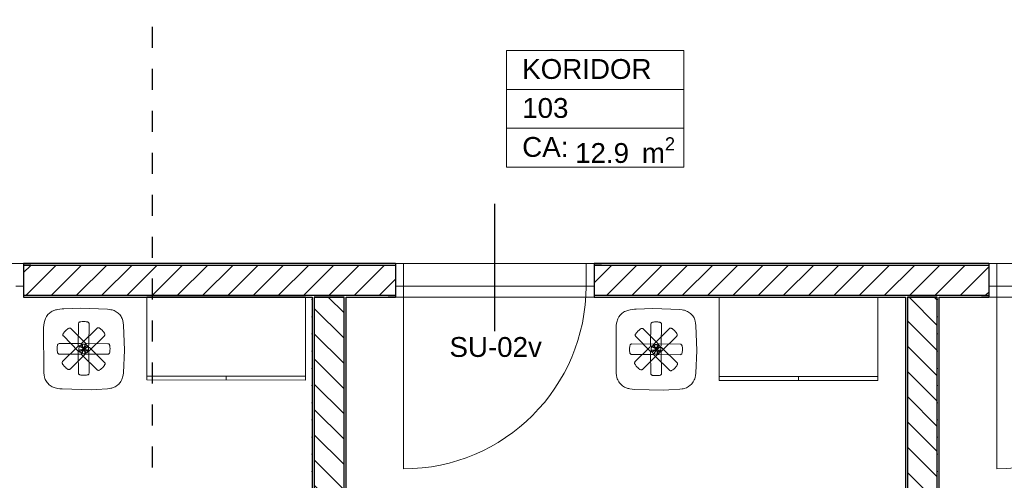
# Model space of a CAD drawing. Header units: millimetres. Extents: x -63554 to 200, y -19084 to 40052.
# Tile 50 of 120: x -37000 to -32037, y -9008 to -6686. Entities that reach past the tile are written whole.
import ezdxf
from ezdxf.enums import TextEntityAlignment as Align

# ---------------------------------------------------------------- set-up
doc = ezdxf.new("R2010")
doc.units = ezdxf.units.MM
doc.header["$MEASUREMENT"] = 0
doc.linetypes.add('Dashed', pattern=[211.666667, 105.833333, -105.833333])
for name, color, linetype in [('New_014_Ruumi netopind', 7, 'Continuous'), ('New_1311_Vaheseinad', 7, 'Continuous'), ('New_Archicad Door Markers', 7, 'Continuous'), ('New_Archicad Doors', 7, 'Continuous'), ('New_SA-mööbel', 7, 'Continuous'), ('SA-mööbel', 7, 'Continuous')]:
    doc.layers.add(name, color=color, linetype=linetype)
for name, color, linetype, lineweight in [('New_1311_Vaheseinad_Pen_No__101', 252, 'Continuous', 13), ('New_1311_Vaheseinad_Pen_No__41', 7, 'Continuous', 25), ('New_Archicad Door Markers_Pen_No__7', 7, 'Continuous', 35), ('New_Archicad Doors_Pen_No__101', 252, 'Continuous', 13), ('New_Archicad Zone Stamps_Pen_No__1', 7, 'Continuous', 13), ('New_Archicad Zone Stamps_Pen_No__7', 7, 'Continuous', 35), ('New_SA-mööbel_Pen_No__101', 252, 'Continuous', 13), ('SA-mööbel_Pen_No__101', 252, 'Continuous', 13)]:
    doc.layers.add(name, color=color, linetype=linetype, lineweight=lineweight)
doc.layers.add('New_Archicad Door Markers_Pen_No__5', color=7, linetype='Continuous', lineweight=25, true_color=0x40a5ff)
doc.styles.add('GENERATED_STYLE_1', font='arial.ttf')
doc.styles.add('GENERATED_STYLE_2', font='arial.ttf')
pattern_1 = [(0, (0, 0), (0, 86.60254), [0, -50]), (0, (25, 43.3), (0, 86.60254), [0, -50])]
pattern_2 = [(135, (0, 0), (63.6396, 63.6396), [])]
pattern_3 = [(225, (0, 0), (-63.6396, 63.6396), [])]

# ---------------------------------------------------------------- blocks, each defined once
blk = doc.blocks.new('KORIDOR_103_21_1', base_point=(-34098.7, -7135.5))
at = {"layer": 'New_Archicad Zone Stamps_Pen_No__1', "color": 7, "linetype": 'Continuous', "lineweight": 13}
for p, q in [((-33652, -6840.8), (-34545.5, -6840.8)), ((-34545.5, -6840.8), (-34545.5, -7430.1)), ((-34545.5, -6840.8), (-33652, -6840.8)), ((-34545.5, -7037.3), (-34545.5, -6840.8)), ((-33652, -7430.1), (-33652, -6840.8)), ((-33652, -6840.8), (-33652, -7037.3)), ((-33652, -7037.3), (-34545.5, -7037.3)), ((-34545.5, -7037.3), (-33652, -7037.3)), ((-34545.5, -7233.7), (-34545.5, -7037.3)), ((-33652, -7037.3), (-33652, -7233.7)), ((-33652, -7233.7), (-34545.5, -7233.7)), ((-34545.5, -7233.7), (-33652, -7233.7)), ((-34545.5, -7430.1), (-34545.5, -7233.7)), ((-33652, -7233.7), (-33652, -7430.1)), ((-34545.5, -7430.1), (-33652, -7430.1)), ((-33652, -7430.1), (-34545.5, -7430.1))]:
    blk.add_line(p, q, dxfattribs=at)
at = {"layer": 'New_Archicad Zone Stamps_Pen_No__7', "color": 7, "lineweight": 35, "insert": (-34200.2, -7278.9), "char_height": 100, "attachment_point": 1, "style": 'GENERATED_STYLE_2'}
blk.add_mtext('\\A1;{\\pql;\\pt0,350;\\fArial|b0|i0|c0|p0;\\W1.000000;12.9\\fArial|b0|i0|c0|p0;\\W1.000000;\\A1{\\H.66x;\\S^  ;}\\fArial|b0|i0|c0|p0;\\W1.000000; m\\fArial|b0|i0|c0|p0;\\W1.000000;\\A1{\\H.66x;\\S2^  ;}}', dxfattribs=at)
at = {"layer": 'New_Archicad Zone Stamps_Pen_No__7', "color": 7, "lineweight": 35, "style": 'GENERATED_STYLE_2'}
for tag, p in [('ROOM_NAME', (-34466.9, -6884.6)), ('DUMMY_861', (-33730.6, -6860.5)), ('ROOM_NUMBER', (-34466.9, -7081.1)), ('DUMMY_862', (-33730.6, -7056.9)), ('ceilingCode', (-34466.9, -7277.5))]:
    blk.add_attdef(tag, text='', height=100, dxfattribs=at).set_placement(p, align=Align.TOP_LEFT)
blk = doc.blocks.new('Wall_48_1', base_point=(-35440, -12150.1))
at = {"layer": 'New_1311_Vaheseinad_Pen_No__101', "linetype": 'Continuous', "lineweight": 13}
h = blk.add_hatch(dxfattribs=at)
h.set_pattern_fill('PLASTER_0001', color=252, style=0, pattern_type=2)
h.set_pattern_definition(pattern_1)
h.paths.add_polyline_path([(-35525, -8085), (-35525, -12150.1), (-35515, -12149.8), (-35515, -8085)])
h = blk.add_hatch(dxfattribs=at)
h.set_pattern_fill('MASONRY_BLOCK_0001', color=252, style=0, pattern_type=2)
h.set_pattern_definition(pattern_2)
h.paths.add_polyline_path([(-35365, -12145.4), (-35365, -8085), (-35515, -8085), (-35515, -12149.8)])
h = blk.add_hatch(dxfattribs=at)
h.set_pattern_fill('PLASTER_0001', color=252, style=0, pattern_type=2)
h.set_pattern_definition(pattern_1)
h.paths.add_polyline_path([(-35355, -12145.1), (-35355, -8085), (-35365, -8085), (-35365, -12145.4)])
h = blk.add_hatch(dxfattribs=at)
h.set_pattern_fill('PLASTER_0001', color=252, style=0, pattern_type=2)
h.set_pattern_definition(pattern_1)
h.paths.add_polyline_path([(-35525, -12150.1), (-35515, -12150.1), (-35515, -12149.8)])
h = blk.add_hatch(dxfattribs=at)
h.set_pattern_fill('MASONRY_BLOCK_0001', color=252, style=0, pattern_type=2)
h.set_pattern_definition(pattern_2)
h.paths.add_polyline_path([(-35365, -12145.4), (-35515, -12149.8), (-35515, -12150.1), (-35365, -12150.1)])
h = blk.add_hatch(dxfattribs=at)
h.set_pattern_fill('PLASTER_0001', color=252, style=0, pattern_type=2)
h.set_pattern_definition(pattern_1)
h.paths.add_polyline_path([(-35355, -12145.1), (-35365, -12145.4), (-35365, -12150.1), (-35355, -12150.1)])
at = {"layer": 'New_1311_Vaheseinad_Pen_No__41', "color": 7, "linetype": 'Continuous', "lineweight": 25}
for p, q in [((-35515, -8085), (-35515, -12149.8)), ((-35365, -12145.4), (-35365, -8085))]:
    blk.add_line(p, q, dxfattribs=at)
at = {"layer": 'New_1311_Vaheseinad_Pen_No__41', "color": 7, "linetype": 'Continuous', "lineweight": 25, "flags": 128}
for points in [[(-35525, -8085), (-35525, -12150.1)], [(-35365, -8085), (-35515, -8085)], [(-35355, -12145.1), (-35355, -8085)]]:
    blk.add_lwpolyline(points, dxfattribs=at)
blk = doc.blocks.new('Wall_73_1', base_point=(-32450, -12510.1))
at = {"layer": 'New_1311_Vaheseinad_Pen_No__101', "linetype": 'Continuous', "lineweight": 13}
h = blk.add_hatch(dxfattribs=at)
h.set_pattern_fill('PLASTER_0001', color=252, style=0, pattern_type=2)
h.set_pattern_definition(pattern_1)
h.paths.add_polyline_path([(-32535, -8085), (-32535, -12510.1), (-32525, -12510.1), (-32525, -8085)])
h = blk.add_hatch(dxfattribs=at)
h.set_pattern_fill('MASONRY_BLOCK_0001', color=252, style=0, pattern_type=2)
h.set_pattern_definition(pattern_2)
h.paths.add_polyline_path([(-32375, -12510.1), (-32375, -8085), (-32525, -8085), (-32525, -12510.1)])
h = blk.add_hatch(dxfattribs=at)
h.set_pattern_fill('PLASTER_0001', color=252, style=0, pattern_type=2)
h.set_pattern_definition(pattern_1)
h.paths.add_polyline_path([(-32365, -12510.1), (-32365, -8085), (-32375, -8085), (-32375, -12510.1)])
at = {"layer": 'New_1311_Vaheseinad_Pen_No__41', "color": 7, "linetype": 'Continuous', "lineweight": 25}
for p, q in [((-32525, -8085), (-32525, -12510.1)), ((-32375, -12510.1), (-32375, -8085))]:
    blk.add_line(p, q, dxfattribs=at)
at = {"layer": 'New_1311_Vaheseinad_Pen_No__41', "color": 7, "linetype": 'Continuous', "lineweight": 25, "flags": 128}
for points in [[(-32535, -8085), (-32535, -12510.1)], [(-32375, -8085), (-32525, -8085)], [(-32365, -12510.1), (-32365, -8085)], [(-32525, -12510.1), (-32535, -12510.1)], [(-32375, -12510.1), (-32525, -12510.1)], [(-32365, -12510.1), (-32375, -12510.1)]]:
    blk.add_lwpolyline(points, dxfattribs=at)
blk = doc.blocks.new('Furniture_Hooks-Hangers_Enea_Caddy-coat-stand(1)[222]_1', base_point=(-33792.3, -8347.8))
at = {"layer": 'SA-mööbel_Pen_No__101', "color": 252, "linetype": 'Continuous', "lineweight": 13, "flags": 128}
for points in [[(-33586.3, -8353.6), (-33591.9, -8468), (-33593.4, -8479.4), (-33595.8, -8490.5), (-33597.5, -8496), (-33599.6, -8501.4), (-33604.8, -8511.5), (-33608, -8516.3), (-33611.5, -8520.9), (-33615.3, -8525.1), (-33619.5, -8529), (-33628.8, -8535.8), (-33633.7, -8538.6), (-33638.9, -8541.1), (-33649.7, -8544.9), (-33655.2, -8546.3), (-33660.9, -8547.4), (-33672.2, -8548.8), (-33728.3, -8552.3), (-33752.3, -8553.3), (-33901.2, -8549.5), (-33912.6, -8548.7), (-33924, -8547.2), (-33929.6, -8546.1), (-33935.1, -8544.6), (-33945.9, -8540.7), (-33951.1, -8538.3), (-33956.1, -8535.4), (-33960.8, -8532.3), (-33965.3, -8528.7), (-33973.4, -8520.6), (-33977, -8516.2), (-33980.2, -8511.4), (-33985.6, -8501.3), (-33987.6, -8496), (-33989.3, -8490.5), (-33991.6, -8479.3), (-33992.9, -8467.9), (-33994.1, -8239), (-33992.9, -8227.6), (-33991.2, -8216.2), (-33988.7, -8205.1), (-33987, -8199.6), (-33985, -8194.2), (-33979.8, -8184), (-33973.1, -8174.8), (-33964.9, -8166.8), (-33955.6, -8160.1), (-33950.5, -8157.4), (-33945.3, -8155), (-33934.5, -8151.4), (-33928.9, -8150), (-33923.3, -8148.9), (-33911.9, -8147.3), (-33900.5, -8146.1), (-33892, -8145.4), (-33809, -8141.8), (-33671.6, -8147.5), (-33660.3, -8148.9), (-33654.6, -8149.9), (-33649.1, -8151.2), (-33638.2, -8154.8), (-33633, -8157.2), (-33628, -8160), (-33623.3, -8163.2), (-33618.8, -8166.8), (-33614.5, -8170.6), (-33610.6, -8174.8), (-33606.9, -8179.2), (-33603.6, -8183.9), (-33600.8, -8188.9), (-33598.4, -8194.1), (-33596.6, -8199.5), (-33595.1, -8205), (-33593.1, -8216.3), (-33591.8, -8227.7)], [(-33764.7, -8220.1), (-33766.2, -8328.2), (-33766.2, -8329.1), (-33766.5, -8330.4), (-33767.3, -8333), (-33768.2, -8334.1), (-33770.2, -8336.2), (-33771.9, -8337.1), (-33774.3, -8337.8), (-33776.8, -8338.3), (-33780.1, -8338.8), (-33785.1, -8339.1), (-33791.2, -8339.3), (-33796.7, -8339.1), (-33802.1, -8338.7), (-33806.7, -8338.1), (-33810.1, -8337.5), (-33812.4, -8336.9), (-33813.9, -8336.3), (-33815.5, -8335.5), (-33816.7, -8334.5), (-33818.5, -8332.5), (-33819.2, -8330.8), (-33819.7, -8328.3), (-33818.2, -8220), (-33817.2, -8216.3), (-33816.5, -8215.1), (-33814.9, -8213.4), (-33813, -8212), (-33810.7, -8211.2), (-33808.5, -8210.7), (-33805.8, -8210.3), (-33800.5, -8209.8), (-33793, -8209.6), (-33784, -8210), (-33779.2, -8210.5), (-33776, -8211), (-33773.5, -8211.5), (-33770.7, -8212.4), (-33768.8, -8213.3), (-33767.6, -8214.4), (-33766.2, -8216), (-33765.5, -8217)], [(-33779.3, -8325.1), (-33779.2, -8328.3), (-33779.5, -8329.6), (-33780.1, -8331.2), (-33781.7, -8334), (-33784.2, -8337.4), (-33787.3, -8341.1), (-33791.4, -8345.6), (-33795.6, -8349.6), (-33799.6, -8353.2), (-33803.3, -8356), (-33806.8, -8358.5), (-33809.2, -8359.8), (-33810.9, -8360.4), (-33813, -8360.7), (-33815.5, -8360.5), (-33817.1, -8360), (-33818.6, -8359), (-33819.7, -8358.3), (-33894.6, -8282.4), (-33895.5, -8281), (-33896.6, -8279.2), (-33896.9, -8277.7), (-33897.1, -8275.2), (-33896.8, -8273.1), (-33895.7, -8270.9), (-33894.6, -8269), (-33893, -8266.7), (-33889.7, -8262.6), (-33884.6, -8257), (-33878, -8250.9), (-33874.3, -8247.8), (-33870.3, -8244.9), (-33867.8, -8243.4), (-33866.3, -8242.8), (-33865, -8242.3), (-33863.6, -8242.2), (-33860.5, -8242.4), (-33858.9, -8243.2), (-33857.2, -8244.1), (-33856.4, -8244.7), (-33782.1, -8320.1), (-33781.6, -8320.7), (-33780.8, -8321.8), (-33779.9, -8323.3)], [(-33685.2, -8272.8), (-33685.1, -8274.2), (-33685.4, -8277.7), (-33686.9, -8280.5), (-33687.6, -8281.4), (-33764.3, -8357.3), (-33765, -8357.9), (-33766.8, -8358.9), (-33768.9, -8359.6), (-33771.1, -8359.6), (-33772.8, -8359.5), (-33774.1, -8359.1), (-33776.2, -8358), (-33778.6, -8356.4), (-33781.8, -8354), (-33785.4, -8350.8), (-33789.3, -8347.2), (-33793.6, -8342.7), (-33796.9, -8338.8), (-33800, -8334.8), (-33802, -8331.9), (-33803.4, -8329.4), (-33804.1, -8327.5), (-33804.2, -8326.3), (-33804.1, -8323.4), (-33803.5, -8321.7), (-33802.3, -8319.5), (-33724.6, -8242.8), (-33722.4, -8241.3), (-33720.5, -8240.8), (-33717.1, -8240.7), (-33715.6, -8241.1), (-33713.6, -8242), (-33711.7, -8243.2), (-33709.4, -8244.9), (-33705.1, -8248.4), (-33699.6, -8253.5), (-33693.7, -8259.9), (-33690.6, -8263.6), (-33687.7, -8267.6), (-33685.9, -8270.9)], [(-33797, -8344.9), (-33797, -8351.3), (-33797.3, -8356.7), (-33797.8, -8361.4), (-33798.5, -8365.4), (-33799.3, -8368.2), (-33799.9, -8369.7), (-33801, -8371.2), (-33803.3, -8373.3), (-33804.9, -8374), (-33807.7, -8374.6), (-33914.5, -8374.4), (-33916.6, -8374), (-33917.9, -8373.7), (-33919.7, -8372.8), (-33921.4, -8371.3), (-33922.8, -8369.5), (-33923.7, -8367.1), (-33924.2, -8365), (-33924.7, -8362.3), (-33925.4, -8357), (-33925.7, -8349.4), (-33925.5, -8340.5), (-33925.1, -8335.6), (-33924.3, -8330.8), (-33923.4, -8327.2), (-33922.5, -8325.2), (-33921.6, -8324.1), (-33919.9, -8322.6), (-33918.4, -8321.6), (-33915.2, -8320.8), (-33807.7, -8321.1), (-33804.7, -8321.8), (-33803.1, -8322.6), (-33800.5, -8325), (-33799.6, -8326.6), (-33798.8, -8329), (-33798.2, -8331.5), (-33797.7, -8334.7), (-33797.3, -8339)], [(-33781.4, -8365.3), (-33781.5, -8368.7), (-33782.1, -8370.5), (-33783.6, -8372.8), (-33860.4, -8448.9), (-33862.1, -8450), (-33863.7, -8451), (-33865.1, -8451.3), (-33867.4, -8451.4), (-33869.7, -8451.1), (-33872.1, -8450), (-33873.9, -8448.9), (-33876.1, -8447.3), (-33880.2, -8444), (-33884.6, -8439.9), (-33887.1, -8437.4), (-33891.9, -8432.2), (-33894.2, -8429.4), (-33896.4, -8426.6), (-33898.3, -8423.8), (-33899.7, -8421.2), (-33900.4, -8419.3), (-33900.5, -8417.9), (-33900.4, -8415.5), (-33900, -8413.8), (-33898.5, -8411.2), (-33821.8, -8335.3), (-33821.1, -8334.7), (-33819, -8333.5), (-33817.7, -8332.7), (-33816.3, -8332.6), (-33813.6, -8332.4), (-33812.3, -8332.7), (-33810.7, -8333.3), (-33807.9, -8335), (-33804.7, -8337.4), (-33801.4, -8340.2), (-33796.8, -8344.4), (-33792.4, -8349), (-33788.8, -8353), (-33785.9, -8356.7), (-33784, -8359.5), (-33782.5, -8361.9), (-33781.7, -8363.8)], [(-33768, -8347.9), (-33768.4, -8352.3), (-33769.7, -8356.8), (-33771.9, -8361.1), (-33775.1, -8365), (-33779, -8368.2), (-33783.3, -8370.4), (-33787.8, -8371.7), (-33792.3, -8372.1), (-33796.7, -8371.7), (-33801.2, -8370.4), (-33805.5, -8368.2), (-33809.4, -8365), (-33812.5, -8361.1), (-33814.8, -8356.8), (-33816.1, -8352.3), (-33816.5, -8347.8), (-33816.1, -8343.4), (-33814.8, -8338.9), (-33812.5, -8334.6), (-33809.4, -8330.7), (-33805.5, -8327.6), (-33801.1, -8325.3), (-33796.6, -8324), (-33792.2, -8323.6), (-33787.8, -8324), (-33783.3, -8325.3), (-33779, -8327.6), (-33775.1, -8330.7), (-33771.9, -8334.6), (-33769.7, -8339), (-33768.4, -8343.5)], [(-33684.3, -8419.6), (-33684.1, -8422.9), (-33684.4, -8424.3), (-33685.2, -8426.2), (-33686.5, -8428.3), (-33688, -8430.6), (-33691.2, -8434.8), (-33696.3, -8440.6), (-33703.3, -8447.4), (-33708.2, -8451.4), (-33710.9, -8453.3), (-33713.5, -8454.9), (-33715.4, -8455.6), (-33716.9, -8455.7), (-33720.3, -8455.5), (-33721.8, -8454.8), (-33723.4, -8453.9), (-33724.1, -8453.4), (-33800.5, -8378.4), (-33802.6, -8375), (-33802.8, -8373.6), (-33803, -8370.6), (-33802.5, -8368.8), (-33801.4, -8366.5), (-33800.1, -8364.4), (-33798.2, -8361.8), (-33795.2, -8358), (-33791.2, -8353.4), (-33787, -8349.3), (-33783.1, -8345.7), (-33779.5, -8342.7), (-33776.7, -8340.7), (-33774.7, -8339.4), (-33773.1, -8338.6), (-33771.5, -8338), (-33770.1, -8337.9), (-33767.3, -8338), (-33765.5, -8338.7), (-33762.8, -8340.4), (-33686.4, -8415.4), (-33685.6, -8416.5), (-33684.7, -8418.1)], [(-33659.4, -8346.1), (-33659.6, -8355.1), (-33660, -8359.9), (-33660.8, -8364.8), (-33661.7, -8368.4), (-33662.6, -8370.3), (-33663.5, -8371.4), (-33665.2, -8373), (-33667.2, -8374.1), (-33670.1, -8374.8), (-33777.4, -8374.4), (-33778.6, -8374.2), (-33780.4, -8373.8), (-33782.1, -8372.9), (-33784.6, -8370.5), (-33785.5, -8368.9), (-33786.3, -8366.6), (-33786.9, -8364.1), (-33787.4, -8360.9), (-33787.8, -8356.6), (-33788, -8352.7), (-33788.1, -8348), (-33788, -8343.7), (-33787.8, -8338.8), (-33787.3, -8334.2), (-33786.7, -8330.9), (-33786.1, -8328.5), (-33785.6, -8326.9), (-33784.9, -8325.3), (-33783.9, -8324.2), (-33781.9, -8322.3), (-33780.2, -8321.5), (-33776.9, -8320.9), (-33669.8, -8321.3), (-33668.5, -8321.5), (-33667.2, -8321.8), (-33665.4, -8322.8), (-33663.7, -8324.3), (-33662.3, -8326), (-33661.5, -8328.2), (-33660.9, -8330.6), (-33660.4, -8333.3), (-33659.7, -8338.6)], [(-33765, -8469.9), (-33765.5, -8472.6), (-33766.5, -8474.3), (-33768.2, -8476.3), (-33769.8, -8477.5), (-33772.1, -8478.3), (-33774.3, -8478.9), (-33778.4, -8479.6), (-33783.6, -8480.1), (-33790.1, -8480.4), (-33799.6, -8480.2), (-33806, -8479.6), (-33809.3, -8479), (-33812.1, -8478.3), (-33814, -8477.4), (-33815.1, -8476.5), (-33816.8, -8474.6), (-33817.7, -8473.2), (-33818.1, -8471.4), (-33818.4, -8469.9), (-33819.7, -8362.5), (-33819.7, -8361.6), (-33819.2, -8359.3), (-33818.8, -8357.8), (-33817.9, -8356.7), (-33815.9, -8354.5), (-33814.2, -8353.5), (-33811.9, -8352.7), (-33809.4, -8352.2), (-33806.3, -8351.7), (-33802, -8351.2), (-33795.9, -8350.9), (-33789.5, -8350.9), (-33784.1, -8351.1), (-33779.4, -8351.6), (-33776.1, -8352.1), (-33773.8, -8352.7), (-33772.1, -8353.2), (-33770.6, -8353.9), (-33769.4, -8354.9), (-33768.2, -8356.3), (-33767.2, -8357.6), (-33766.8, -8359), (-33766.2, -8361.8)]]:
    blk.add_lwpolyline(points, close=True, dxfattribs=at)
blk = doc.blocks.new('Wardrobe Variable 26[224]_1', base_point=(-32674.4, -8504.8))
at = {"layer": 'New_SA-mööbel_Pen_No__101', "color": 252, "linetype": 'Continuous', "lineweight": 13}
for p, q in [((-32674.4, -8484.8), (-33474.4, -8484.3)), ((-33074.4, -8504.5), (-33074.4, -8484.5)), ((-32674.4, -8504.8), (-32674.4, -8484.8))]:
    blk.add_line(p, q, dxfattribs=at)
at = {"layer": 'New_SA-mööbel_Pen_No__101', "color": 252, "linetype": 'Continuous', "lineweight": 13, "flags": 128}
blk.add_lwpolyline([(-32674.4, -8504.8), (-33474.4, -8504.3), (-33474.2, -8084.3), (-32674.2, -8084.8)], close=True, dxfattribs=at)
blk = doc.blocks.new('Furniture_Hooks-Hangers_Enea_Caddy-coat-stand(1)[243]_1', base_point=(-36677.6, -8346))
at = {"layer": 'SA-mööbel_Pen_No__101', "color": 252, "linetype": 'Continuous', "lineweight": 13, "flags": 128}
for points in [[(-36471.6, -8351.7), (-36477.2, -8466.1), (-36478.7, -8477.5), (-36481.1, -8488.7), (-36482.8, -8494.1), (-36484.9, -8499.5), (-36490.1, -8509.7), (-36493.3, -8514.4), (-36496.8, -8519), (-36500.6, -8523.2), (-36504.8, -8527.1), (-36514.1, -8533.9), (-36519, -8536.7), (-36524.2, -8539.2), (-36535, -8543), (-36540.5, -8544.4), (-36546.2, -8545.5), (-36557.5, -8546.9), (-36613.6, -8550.4), (-36637.6, -8551.4), (-36786.5, -8547.6), (-36797.9, -8546.8), (-36809.3, -8545.3), (-36814.9, -8544.2), (-36820.4, -8542.7), (-36831.2, -8538.8), (-36836.4, -8536.4), (-36841.3, -8533.5), (-36846.1, -8530.4), (-36850.6, -8526.8), (-36858.7, -8518.8), (-36862.3, -8514.3), (-36865.5, -8509.5), (-36870.9, -8499.4), (-36872.9, -8494.1), (-36874.6, -8488.6), (-36876.9, -8477.4), (-36878.2, -8466), (-36879.4, -8237.1), (-36878.2, -8225.7), (-36876.5, -8214.3), (-36874, -8203.2), (-36872.3, -8197.7), (-36870.3, -8192.3), (-36865.1, -8182.1), (-36858.3, -8172.9), (-36850.2, -8164.9), (-36840.8, -8158.2), (-36835.8, -8155.5), (-36830.6, -8153.1), (-36819.7, -8149.5), (-36814.2, -8148.1), (-36808.6, -8147), (-36797.2, -8145.4), (-36785.8, -8144.2), (-36777.3, -8143.5), (-36694.3, -8139.9), (-36556.9, -8145.6), (-36545.6, -8147.1), (-36539.9, -8148), (-36534.3, -8149.3), (-36523.5, -8152.9), (-36518.3, -8155.3), (-36513.3, -8158.1), (-36508.6, -8161.4), (-36504.1, -8164.9), (-36499.8, -8168.8), (-36495.9, -8172.9), (-36492.2, -8177.3), (-36488.9, -8182), (-36486.1, -8187), (-36483.7, -8192.2), (-36481.9, -8197.6), (-36480.4, -8203.1), (-36478.4, -8214.4), (-36477.1, -8225.8)], [(-36650, -8218.2), (-36651.5, -8326.3), (-36651.5, -8327.2), (-36651.8, -8328.5), (-36652.6, -8331.1), (-36653.5, -8332.2), (-36655.5, -8334.3), (-36657.2, -8335.2), (-36659.6, -8336), (-36662.1, -8336.4), (-36665.4, -8336.9), (-36670.3, -8337.2), (-36676.4, -8337.4), (-36682, -8337.2), (-36687.4, -8336.8), (-36692, -8336.2), (-36695.4, -8335.6), (-36697.7, -8335), (-36699.2, -8334.4), (-36700.8, -8333.6), (-36702, -8332.6), (-36703.8, -8330.6), (-36704.5, -8328.9), (-36705, -8326.4), (-36703.5, -8218.1), (-36702.5, -8214.4), (-36701.7, -8213.2), (-36700.2, -8211.5), (-36698.3, -8210.1), (-36696, -8209.3), (-36693.8, -8208.8), (-36691.1, -8208.4), (-36685.8, -8207.9), (-36678.3, -8207.7), (-36669.3, -8208.1), (-36664.5, -8208.6), (-36661.3, -8209.1), (-36658.8, -8209.6), (-36656, -8210.5), (-36654.1, -8211.4), (-36652.9, -8212.5), (-36651.5, -8214.1), (-36650.8, -8215.1)], [(-36570.5, -8271), (-36570.3, -8272.3), (-36570.7, -8275.8), (-36572.2, -8278.6), (-36572.9, -8279.5), (-36649.6, -8355.4), (-36650.3, -8356), (-36652.1, -8357), (-36654.2, -8357.7), (-36656.4, -8357.8), (-36658, -8357.6), (-36659.4, -8357.2), (-36661.5, -8356.1), (-36663.9, -8354.5), (-36667.1, -8352.1), (-36670.7, -8348.9), (-36674.6, -8345.3), (-36678.9, -8340.8), (-36682.2, -8337), (-36685.3, -8332.9), (-36687.3, -8330), (-36688.7, -8327.5), (-36689.4, -8325.6), (-36689.5, -8324.4), (-36689.4, -8321.5), (-36688.8, -8319.8), (-36687.6, -8317.6), (-36609.9, -8240.9), (-36607.6, -8239.5), (-36605.8, -8238.9), (-36602.4, -8238.8), (-36600.9, -8239.2), (-36598.9, -8240.2), (-36597, -8241.3), (-36594.7, -8243), (-36590.4, -8246.5), (-36584.9, -8251.6), (-36579, -8258), (-36575.9, -8261.8), (-36573, -8265.7), (-36571.2, -8269)], [(-36664.6, -8323.2), (-36664.5, -8326.4), (-36664.8, -8327.7), (-36665.4, -8329.3), (-36667, -8332.1), (-36669.5, -8335.5), (-36672.6, -8339.2), (-36676.7, -8343.7), (-36680.9, -8347.7), (-36684.9, -8351.3), (-36688.6, -8354.1), (-36692.1, -8356.6), (-36694.5, -8357.9), (-36696.2, -8358.5), (-36698.3, -8358.8), (-36700.8, -8358.6), (-36702.4, -8358.1), (-36703.9, -8357.1), (-36705, -8356.4), (-36779.9, -8280.5), (-36780.8, -8279.1), (-36781.9, -8277.3), (-36782.2, -8275.8), (-36782.4, -8273.3), (-36782.1, -8271.2), (-36781, -8269), (-36779.9, -8267.1), (-36778.3, -8264.8), (-36775, -8260.7), (-36769.8, -8255.1), (-36763.3, -8249), (-36759.6, -8245.9), (-36755.6, -8243), (-36753.1, -8241.6), (-36751.6, -8240.9), (-36750.3, -8240.4), (-36748.9, -8240.3), (-36745.8, -8240.5), (-36744.1, -8241.3), (-36742.5, -8242.2), (-36741.7, -8242.9), (-36667.4, -8318.2), (-36666.8, -8318.8), (-36666.1, -8319.9), (-36665.2, -8321.4)], [(-36682.3, -8343), (-36682.3, -8349.4), (-36682.6, -8354.8), (-36683.1, -8359.5), (-36683.8, -8363.5), (-36684.6, -8366.3), (-36685.2, -8367.8), (-36686.3, -8369.3), (-36688.6, -8371.4), (-36690.2, -8372.1), (-36693, -8372.7), (-36799.8, -8372.5), (-36801.9, -8372.1), (-36803.2, -8371.8), (-36805, -8370.9), (-36806.7, -8369.4), (-36808.1, -8367.6), (-36809, -8365.2), (-36809.5, -8363.1), (-36810, -8360.4), (-36810.7, -8355.1), (-36811, -8347.5), (-36810.8, -8338.6), (-36810.4, -8333.8), (-36809.6, -8328.9), (-36808.7, -8325.3), (-36807.8, -8323.3), (-36806.9, -8322.2), (-36805.2, -8320.7), (-36803.7, -8319.7), (-36800.5, -8318.9), (-36693, -8319.2), (-36690, -8319.9), (-36688.4, -8320.7), (-36685.8, -8323.1), (-36684.9, -8324.7), (-36684.1, -8327.1), (-36683.5, -8329.6), (-36683, -8332.8), (-36682.6, -8337.1)], [(-36666.6, -8363.4), (-36666.8, -8366.8), (-36667.4, -8368.6), (-36668.9, -8370.9), (-36745.7, -8447), (-36747.4, -8448.1), (-36749, -8449.1), (-36750.4, -8449.4), (-36752.7, -8449.6), (-36755, -8449.2), (-36757.4, -8448.1), (-36759.2, -8447), (-36761.4, -8445.4), (-36765.5, -8442.1), (-36769.9, -8438), (-36772.4, -8435.5), (-36777.2, -8430.3), (-36779.5, -8427.5), (-36781.7, -8424.7), (-36783.6, -8421.9), (-36785, -8419.3), (-36785.7, -8417.4), (-36785.8, -8416), (-36785.7, -8413.6), (-36785.2, -8411.9), (-36783.8, -8409.3), (-36707.1, -8333.4), (-36706.4, -8332.8), (-36704.3, -8331.6), (-36703, -8330.8), (-36701.6, -8330.7), (-36698.9, -8330.6), (-36697.6, -8330.8), (-36696, -8331.5), (-36693.2, -8333.1), (-36689.9, -8335.6), (-36686.7, -8338.3), (-36682.1, -8342.5), (-36677.7, -8347.1), (-36674.1, -8351.1), (-36671.2, -8354.8), (-36669.3, -8357.6), (-36667.8, -8360), (-36667, -8361.9)], [(-36653.3, -8346), (-36653.7, -8350.4), (-36655, -8354.9), (-36657.2, -8359.3), (-36660.4, -8363.1), (-36664.3, -8366.3), (-36668.6, -8368.5), (-36673.1, -8369.8), (-36677.5, -8370.2), (-36682, -8369.8), (-36686.5, -8368.5), (-36690.8, -8366.3), (-36694.7, -8363.1), (-36697.8, -8359.2), (-36700.1, -8354.9), (-36701.4, -8350.4), (-36701.8, -8346), (-36701.4, -8341.5), (-36700.1, -8337), (-36697.8, -8332.7), (-36694.7, -8328.8), (-36690.8, -8325.7), (-36686.4, -8323.4), (-36681.9, -8322.1), (-36677.5, -8321.7), (-36673.1, -8322.1), (-36668.6, -8323.4), (-36664.2, -8325.7), (-36660.4, -8328.8), (-36657.2, -8332.7), (-36655, -8337.1), (-36653.7, -8341.6)], [(-36569.5, -8417.7), (-36569.4, -8421), (-36569.7, -8422.4), (-36570.5, -8424.3), (-36571.7, -8426.4), (-36573.3, -8428.7), (-36576.5, -8432.9), (-36581.6, -8438.7), (-36588.6, -8445.5), (-36593.5, -8449.5), (-36596.2, -8451.4), (-36598.8, -8453), (-36600.7, -8453.7), (-36602.2, -8453.8), (-36605.6, -8453.6), (-36607.1, -8452.9), (-36608.7, -8452), (-36609.4, -8451.5), (-36685.8, -8376.5), (-36687.9, -8373.2), (-36688.1, -8371.7), (-36688.3, -8368.7), (-36687.8, -8366.9), (-36686.7, -8364.6), (-36685.4, -8362.5), (-36683.5, -8359.9), (-36680.5, -8356.1), (-36676.4, -8351.5), (-36672.3, -8347.4), (-36668.4, -8343.8), (-36664.8, -8340.8), (-36662, -8338.8), (-36660, -8337.5), (-36658.4, -8336.7), (-36656.8, -8336.1), (-36655.4, -8336), (-36652.6, -8336.1), (-36650.8, -8336.8), (-36648.1, -8338.5), (-36571.7, -8413.5), (-36570.9, -8414.6), (-36570, -8416.2)], [(-36544.6, -8344.2), (-36544.9, -8353.2), (-36545.3, -8358), (-36546, -8362.9), (-36547, -8366.5), (-36547.9, -8368.4), (-36548.8, -8369.6), (-36550.5, -8371.1), (-36552.5, -8372.2), (-36555.4, -8372.9), (-36662.7, -8372.5), (-36663.9, -8372.4), (-36665.7, -8371.9), (-36667.4, -8371.1), (-36669.9, -8368.6), (-36670.8, -8367), (-36671.6, -8364.7), (-36672.2, -8362.2), (-36672.7, -8359), (-36673.1, -8354.7), (-36673.3, -8350.8), (-36673.4, -8346.1), (-36673.3, -8341.8), (-36673.1, -8336.9), (-36672.6, -8332.3), (-36672, -8329), (-36671.4, -8326.6), (-36670.9, -8325), (-36670.2, -8323.4), (-36669.2, -8322.3), (-36667.1, -8320.4), (-36665.5, -8319.7), (-36662.2, -8319), (-36555.1, -8319.4), (-36553.8, -8319.6), (-36552.5, -8320), (-36550.7, -8320.9), (-36549, -8322.4), (-36547.6, -8324.1), (-36546.7, -8326.3), (-36546.1, -8328.7), (-36545.7, -8331.4), (-36545, -8336.7)], [(-36650.3, -8468), (-36650.8, -8470.7), (-36651.7, -8472.4), (-36653.4, -8474.4), (-36655.1, -8475.6), (-36657.4, -8476.5), (-36659.6, -8477), (-36663.7, -8477.7), (-36668.9, -8478.2), (-36675.4, -8478.6), (-36684.9, -8478.3), (-36691.2, -8477.7), (-36694.6, -8477.1), (-36697.4, -8476.4), (-36699.3, -8475.5), (-36700.4, -8474.6), (-36702.1, -8472.8), (-36703, -8471.3), (-36703.4, -8469.6), (-36703.7, -8468), (-36705, -8360.7), (-36705, -8359.7), (-36704.5, -8357.4), (-36704.1, -8355.9), (-36703.2, -8354.8), (-36701.2, -8352.6), (-36699.5, -8351.6), (-36697.1, -8350.8), (-36694.6, -8350.3), (-36691.6, -8349.8), (-36687.3, -8349.3), (-36681.2, -8349), (-36674.8, -8349), (-36669.4, -8349.2), (-36664.7, -8349.7), (-36661.4, -8350.3), (-36659.1, -8350.8), (-36657.4, -8351.3), (-36655.9, -8352), (-36654.7, -8353), (-36653.4, -8354.4), (-36652.5, -8355.7), (-36652.1, -8357.1), (-36651.5, -8359.9)]]:
    blk.add_lwpolyline(points, close=True, dxfattribs=at)
blk = doc.blocks.new('Wardrobe Variable 26[244]_1', base_point=(-35559.7, -8502.9))
at = {"layer": 'New_SA-mööbel_Pen_No__101', "color": 252, "linetype": 'Continuous', "lineweight": 13}
for p, q in [((-35559.7, -8482.9), (-36359.7, -8482.4)), ((-35959.7, -8502.6), (-35959.7, -8482.6)), ((-35559.7, -8502.9), (-35559.7, -8482.9))]:
    blk.add_line(p, q, dxfattribs=at)
at = {"layer": 'New_SA-mööbel_Pen_No__101', "color": 252, "linetype": 'Continuous', "lineweight": 13, "flags": 128}
blk.add_lwpolyline([(-35559.7, -8502.9), (-36359.7, -8502.4), (-36359.5, -8082.4), (-35559.5, -8082.9)], close=True, dxfattribs=at)
blk = doc.blocks.new('D Marker 26_8')
at = {"layer": 'New_Archicad Door Markers_Pen_No__5', "color": 161, "linetype": 'Continuous', "lineweight": 25, "true_color": 0x40a5ff}
blk.add_line((0, 171.4), (0, -470), dxfattribs=at)
at = {"layer": 'New_Archicad Door Markers_Pen_No__7', "color": 7, "lineweight": 35, "insert": (228.6, 302.4), "char_height": 100, "attachment_point": 7, "rotation": 180, "style": 'GENERATED_STYLE_1'}
blk.add_mtext('\\A1;{\\pql;\\pt0;\\fArial|b0|i0|c0|p0;\\W1.000000;SU-02v\\fArial|b0|i0|c0|p0;\\W1.000000;\\fArial|b0|i0|c0|p0;\\W1.000000;\\fArial|b0|i0|c0|p0;\\W1.000000;}', dxfattribs=at)
blk = doc.blocks.new('Door 26[9]_1')
at = {"layer": 'New_Archicad Doors_Pen_No__101', "color": 252, "linetype": 'Continuous', "lineweight": 13}
for p, q in [((-35105, -7915), (-35142, -7915)), ((-35105, -7915), (-35142, -7915)), ((-35065, -7915), (-35105, -7915)), ((-35105, -7915), (-35105, -8030)), ((-35105, -7915), (-35105, -7925)), ((-35105, -7915), (-35105, -7925)), ((-35105, -7925), (-35105, -8030)), ((-35105, -7925), (-35105, -8030)), ((-34145, -7915), (-35065, -7915)), ((-35065, -8030), (-35065, -7915)), ((-34105, -7915), (-34145, -7915)), ((-34145, -7915), (-34145, -8030)), ((-34105, -8030), (-34105, -7915)), ((-34105, -7915), (-34105, -7925)), ((-34105, -7915), (-34105, -7925)), ((-34105, -7915), (-34068, -7915)), ((-34105, -7915), (-34068, -7915)), ((-34105, -7925), (-34105, -8030)), ((-34105, -7925), (-34105, -8030)), ((-35105, -8030), (-35065, -8030)), ((-35105, -8030), (-35105, -8075)), ((-35105, -8030), (-35105, -8075)), ((-35065, -8030), (-34145, -8030)), ((-35065, -8030), (-35065, -8950)), ((-34145, -8030), (-34105, -8030)), ((-34105, -8030), (-34105, -8075)), ((-34105, -8030), (-34105, -8075)), ((-35105, -8085), (-35142, -8085)), ((-35105, -8085), (-35142, -8085)), ((-35105, -8075), (-35105, -8085)), ((-35105, -8075), (-35105, -8085)), ((-34105, -8075), (-34105, -8085)), ((-34105, -8075), (-34105, -8085)), ((-34105, -8085), (-34068, -8085)), ((-34105, -8085), (-34068, -8085))]:
    blk.add_line(p, q, dxfattribs=at)
blk.add_arc((-35065, -8030), 920, 270, 0, dxfattribs=at)
at = {"layer": 'New_Archicad Door Markers', "color": 161, "lineweight": 25, "true_color": 0x40a5ff, "zscale": 1000, "rotation": 180}
blk.add_blockref('D Marker 26_8', (-34605, -8085), dxfattribs=at)
blk = doc.blocks.new('Door 26[10]_1')
at = {"layer": 'New_Archicad Doors_Pen_No__101', "color": 252, "linetype": 'Continuous', "lineweight": 13}
for p, q in [((-32115, -7915), (-32152, -7915)), ((-32115, -7915), (-32152, -7915)), ((-32075, -7915), (-32115, -7915)), ((-32115, -7915), (-32115, -8030)), ((-32115, -7915), (-32115, -7925)), ((-32115, -7915), (-32115, -7925)), ((-32115, -7925), (-32115, -8030)), ((-32115, -7925), (-32115, -8030)), ((-31155, -7915), (-32075, -7915)), ((-32075, -8030), (-32075, -7915)), ((-31115, -7915), (-31155, -7915)), ((-31155, -7915), (-31155, -8030)), ((-31115, -8030), (-31115, -7915)), ((-31115, -7915), (-31115, -7925)), ((-31115, -7915), (-31115, -7925)), ((-31115, -7915), (-31078, -7915)), ((-31115, -7915), (-31078, -7915)), ((-31115, -7925), (-31115, -8030)), ((-31115, -7925), (-31115, -8030)), ((-32115, -8030), (-32075, -8030)), ((-32115, -8030), (-32115, -8075)), ((-32115, -8030), (-32115, -8075)), ((-32075, -8030), (-31155, -8030)), ((-32075, -8030), (-32075, -8950)), ((-31155, -8030), (-31115, -8030)), ((-31115, -8030), (-31115, -8075)), ((-31115, -8030), (-31115, -8075)), ((-32115, -8085), (-32152, -8085)), ((-32115, -8085), (-32152, -8085)), ((-32115, -8075), (-32115, -8085)), ((-32115, -8075), (-32115, -8085)), ((-31115, -8075), (-31115, -8085)), ((-31115, -8075), (-31115, -8085)), ((-31115, -8085), (-31078, -8085)), ((-31115, -8085), (-31078, -8085))]:
    blk.add_line(p, q, dxfattribs=at)
blk.add_arc((-32075, -8030), 920, 270, 0, dxfattribs=at)
at = {"layer": 'New_Archicad Door Markers', "color": 161, "lineweight": 25, "true_color": 0x40a5ff, "zscale": 1000, "rotation": 180}
blk.add_blockref('D Marker 26_8', (-31615, -8085), dxfattribs=at)

msp = doc.modelspace()

# ---------------------------------------------------------------- hatches: boundary and pattern name
at = {"layer": 'New_1311_Vaheseinad_Pen_No__101', "linetype": 'Continuous', "lineweight": 13}
h = msp.add_hatch(dxfattribs=at)
h.set_pattern_fill('PLASTER_0001', color=252, style=0, pattern_type=2)
h.set_pattern_definition(pattern_1)
h.paths.add_polyline_path([(-35105, -7915), (-36980, -7915), (-36980, -7925), (-35105, -7925)])
h = msp.add_hatch(dxfattribs=at)
h.set_pattern_fill('MASONRY_BLOCK_0001', color=252, style=0, pattern_type=2)
h.set_pattern_definition(pattern_3)
h.paths.add_polyline_path([(-36980, -7925), (-36980, -8075), (-35105, -8075), (-35105, -7925)])
h = msp.add_hatch(dxfattribs=at)
h.set_pattern_fill('PLASTER_0001', color=252, style=0, pattern_type=2)
h.set_pattern_definition(pattern_1)
h.paths.add_polyline_path([(-34105, -7915), (-34105, -7925), (-32115, -7925), (-32115, -7915)])
h = msp.add_hatch(dxfattribs=at)
h.set_pattern_fill('MASONRY_BLOCK_0001', color=252, style=0, pattern_type=2)
h.set_pattern_definition(pattern_3)
h.paths.add_polyline_path([(-34105, -7925), (-34105, -8075), (-32115, -8075), (-32115, -7925)])
h = msp.add_hatch(dxfattribs=at)
h.set_pattern_fill('PLASTER_0001', color=252, style=0, pattern_type=2)
h.set_pattern_definition(pattern_1)
h.paths.add_polyline_path([(-36980, -8085), (-35105, -8085), (-35105, -8075), (-36980, -8075)])
h = msp.add_hatch(dxfattribs=at)
h.set_pattern_fill('PLASTER_0001', color=252, style=0, pattern_type=2)
h.set_pattern_definition(pattern_1)
h.paths.add_polyline_path([(-34105, -8085), (-32115, -8085), (-32115, -8075), (-34105, -8075)])

# ---------------------------------------------------------------- linework, layer by layer
at = {"color": 240, "linetype": 'Dashed', "true_color": 0xed1f24}
msp.add_lwpolyline([(-49680.2, -5239.9), (-36331.5, -5239.9), (-36331.5, -17040.3), (-49680.2, -17040.3)], close=True, dxfattribs=at)
at = {"layer": 'New_014_Ruumi netopind', "color": 254, "linetype": 'Continuous', "lineweight": 0, "true_color": 0xfdf2d0, "flags": 128}
for points in [[(-29545, -7915), (-29545, -6486), (-35290, -6486), (-35290, -6480), (-35590, -6480), (-35590, -6415), (-38430, -6415), (-38430, -7915)], [(-35290, -12510.1), (-32535, -12510.1), (-32535, -8085), (-35355, -8085), (-35355, -12150.1), (-35290, -12150.1)], [(-32365, -12510.1), (-29610, -12510.1), (-29610, -12150.1), (-29545, -12150.1), (-29545, -8085), (-32365, -8085)]]:
    msp.add_lwpolyline(points, close=True, dxfattribs=at)
at = {"layer": 'New_1311_Vaheseinad_Pen_No__41', "color": 7, "linetype": 'Continuous', "lineweight": 25}
for p, q in [((-36980, -7915), (-36943, -7915)), ((-36980, -7915), (-36980, -7925)), ((-35105, -7925), (-36980, -7925)), ((-36980, -7925), (-36980, -8030)), ((-35105, -7915), (-35142, -7915)), ((-35105, -7915), (-35105, -7925)), ((-35105, -7925), (-35105, -8030)), ((-34105, -7915), (-34068, -7915)), ((-34105, -7915), (-34105, -7925)), ((-32115, -7925), (-34105, -7925)), ((-34105, -7925), (-34105, -8030)), ((-32115, -7915), (-32152, -7915)), ((-32115, -7915), (-32115, -7925)), ((-32115, -7925), (-32115, -8030)), ((-36980, -8030), (-36980, -8075)), ((-35105, -8030), (-35105, -8075)), ((-34105, -8030), (-34105, -8075)), ((-32115, -8030), (-32115, -8075)), ((-36980, -8075), (-35105, -8075)), ((-36980, -8075), (-36980, -8085)), ((-36980, -8085), (-36943, -8085)), ((-35105, -8085), (-35142, -8085)), ((-35105, -8075), (-35105, -8085)), ((-34105, -8075), (-32115, -8075)), ((-34105, -8075), (-34105, -8085)), ((-34105, -8085), (-34068, -8085)), ((-32115, -8085), (-32152, -8085)), ((-32115, -8075), (-32115, -8085))]:
    msp.add_line(p, q, dxfattribs=at)
at = {"layer": 'New_1311_Vaheseinad_Pen_No__41', "color": 7, "linetype": 'Continuous', "lineweight": 25, "flags": 128}
for points in [[(-35105, -7915), (-36980, -7915)], [(-32115, -7915), (-34105, -7915)], [(-36980, -8085), (-35525, -8085)], [(-35515, -8085), (-35365, -8085)], [(-35355, -8085), (-35105, -8085)], [(-34105, -8085), (-32535, -8085)], [(-32525, -8085), (-32375, -8085)], [(-32365, -8085), (-32115, -8085)]]:
    msp.add_lwpolyline(points, dxfattribs=at)
at = {"layer": 'New_Archicad Doors_Pen_No__101', "color": 252, "linetype": 'Continuous', "lineweight": 13}
for p, q in [((-36980, -7915), (-37020, -7915)), ((-36980, -8030), (-36980, -7915)), ((-36980, -7915), (-36980, -7925)), ((-36980, -7915), (-36980, -7925)), ((-36980, -7915), (-36943, -7915)), ((-36980, -7915), (-36943, -7915)), ((-36980, -7925), (-36980, -8030)), ((-36980, -7925), (-36980, -8030)), ((-37020, -8030), (-36980, -8030)), ((-36980, -8030), (-36980, -8075)), ((-36980, -8030), (-36980, -8075)), ((-36980, -8075), (-36980, -8085)), ((-36980, -8075), (-36980, -8085)), ((-36980, -8085), (-36943, -8085)), ((-36980, -8085), (-36943, -8085))]:
    msp.add_line(p, q, dxfattribs=at)

# ---------------------------------------------------------------- block references
at = {"layer": 'New_014_Ruumi netopind', "color": 252, "linetype": 'Continuous', "lineweight": 13}
msp.add_blockref('KORIDOR_103_21_1', (-34098.7, -7135.5), dxfattribs=at).add_auto_attribs({'ROOM_NAME': 'KORIDOR', 'ROOM_NUMBER': '103', 'ceilingCode': 'CA: '})
at = {"layer": 'New_1311_Vaheseinad', "color": 7, "lineweight": 25}
for name, p in [('Wall_48_1', (-35440, -12150.1)), ('Wall_73_1', (-32450, -12510.1))]:
    msp.add_blockref(name, p, dxfattribs=at)
at = {"layer": 'New_Archicad Doors', "color": 252, "linetype": 'Continuous', "lineweight": 13}
for name in ['Door 26[9]_1', 'Door 26[10]_1']:
    msp.add_blockref(name, (0, 0), dxfattribs=at)
at = {"layer": 'New_SA-mööbel', "color": 252, "linetype": 'Continuous', "lineweight": 13}
for name, p in [('Wardrobe Variable 26[244]_1', (-35559.7, -8502.9)), ('Wardrobe Variable 26[224]_1', (-32674.4, -8504.8))]:
    msp.add_blockref(name, p, dxfattribs=at)
at = {"layer": 'SA-mööbel', "color": 252, "linetype": 'Continuous', "lineweight": 13}
for name, p in [('Furniture_Hooks-Hangers_Enea_Caddy-coat-stand(1)[243]_1', (-36677.6, -8346)), ('Furniture_Hooks-Hangers_Enea_Caddy-coat-stand(1)[222]_1', (-33792.3, -8347.8))]:
    msp.add_blockref(name, p, dxfattribs=at)

doc.saveas('drawing.dxf')
